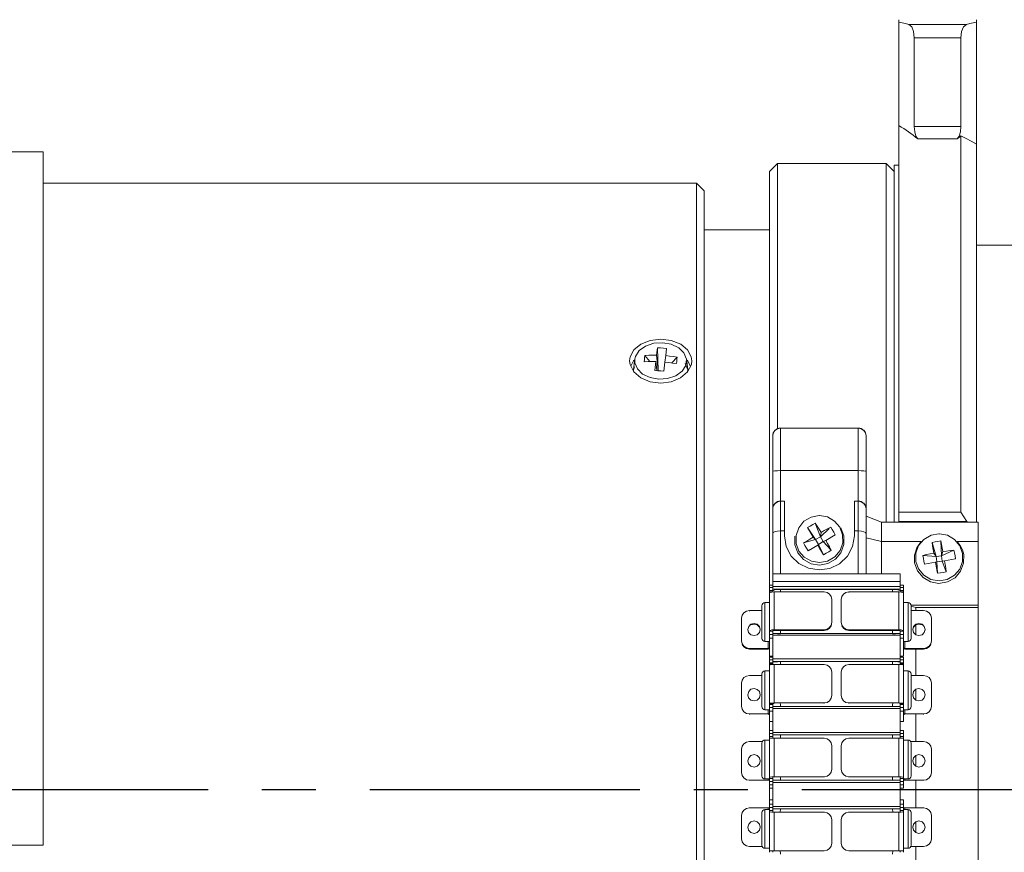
# Model space of a CAD drawing. Header units: millimetres. Extents: x 3925 to 5043, y -86 to 778.
# Tile 6 of 27: x 4130 to 4194, y 307 to 361. Entities that reach past the tile are written whole.
import ezdxf

# ---------------------------------------------------------------- set-up
doc = ezdxf.new("R2010")
doc.units = ezdxf.units.MM
doc.header["$LTSCALE"] = 46.255
doc.linetypes.add('CENTER', pattern=[0.6, 0.375, -0.075, 0.075, -0.075])
doc.layers.get('0').update_dxf_attribs({"linetype": 'CONTINUOUS'})
doc.layers.add('PJ-LENS-A21-DXF_CONTINUOUS_LINE', color=7, linetype='CONTINUOUS')

msp = doc.modelspace()

# ---------------------------------------------------------------- linework, layer by layer
at = {"color": 4, "linetype": 'CENTER'}
msp.add_line((4041.932, 311.031), (4272.436, 311.031), dxfattribs=at)
at = {"layer": 'PJ-LENS-A21-DXF_CONTINUOUS_LINE', "color": 7, "linetype": 'Continuous', "lineweight": 0}
for p, q in [((4186.932, 328.223), (4186.932, 360.53)), ((4187.582, 360.22), (4191.282, 360.22)), ((4191.932, 328.223), (4191.932, 360.53)), ((4187.932, 359.353), (4187.932, 353.665)), ((4190.932, 359.353), (4187.932, 359.353)), ((4190.932, 353.665), (4190.932, 359.353)), ((4187.932, 353.665), (4190.932, 353.665)), ((4190.698, 352.862), (4188.166, 352.862)), ((4190.932, 328.869), (4190.932, 353.054)), ((4131.932, 352.03), (4126.432, 352.03)), ((4131.932, 307.457), (4131.932, 352.03)), ((4179.132, 351.28), (4178.632, 350.78)), ((4179.132, 351.28), (4179.132, 334.234)), ((4186.132, 351.28), (4179.132, 351.28)), ((4186.132, 328.223), (4186.132, 351.28)), ((4186.132, 351.28), (4186.632, 350.78)), ((4178.632, 321.237), (4178.632, 350.78)), ((4186.632, 351.18), (4186.632, 328.223)), ((4186.932, 351.18), (4186.632, 351.18)), ((4173.932, 350.03), (4131.932, 350.03)), ((4173.932, 272.031), (4173.932, 350.03)), ((4174.432, 349.53), (4173.932, 350.03)), ((4174.432, 272.531), (4174.432, 349.53)), ((4178.632, 347.03), (4174.432, 347.03)), ((4191.932, 346.03), (4258.432, 346.03)), ((4171.632, 339.986), (4172.314, 339.905)), ((4169.662, 338.85), (4169.9, 339.306)), ((4170.662, 339.547), (4171.185, 339.725)), ((4171.185, 339.725), (4171.76, 339.764)), ((4171.468, 337.974), (4171.421, 339.432)), ((4172.003, 339.4), (4171.953, 338.933)), ((4173.364, 339.305), (4173.601, 338.853)), ((4169.632, 338.608), (4169.662, 338.85)), ((4169.664, 338.354), (4169.632, 338.608)), ((4169.717, 338.251), (4169.895, 338.602)), ((4169.895, 338.602), (4169.972, 338.667)), ((4170.942, 338.546), (4170.619, 338.946)), ((4171.461, 337.988), (4171.357, 338.966)), ((4171.953, 338.933), (4171.9, 338.513)), ((4172.355, 338.463), (4172.69, 338.833)), ((4173.292, 338.67), (4173.361, 338.611)), ((4173.361, 338.611), (4173.547, 338.254)), ((4173.601, 338.853), (4173.632, 338.608)), ((4173.632, 338.608), (4173.602, 338.362)), ((4169.903, 337.888), (4169.664, 338.354)), ((4169.959, 338.567), (4169.89, 338.009)), ((4169.94, 338.213), (4169.891, 338.009)), ((4169.891, 338.009), (4169.891, 337.911)), ((4170.472, 337.749), (4170.137, 338.077)), ((4171.311, 338.545), (4171.064, 338.548)), ((4171.393, 337.987), (4171.311, 338.545)), ((4171.907, 338.512), (4171.843, 337.935)), ((4173.374, 338.009), (4173.213, 338.429)), ((4173.304, 338.567), (4173.374, 338.009)), ((4173.602, 338.362), (4173.363, 337.89)), ((4173.364, 337.932), (4173.374, 338.009)), ((4170.351, 337.5), (4169.903, 337.888)), ((4170.955, 337.245), (4170.351, 337.5)), ((4170.947, 337.52), (4170.472, 337.749)), ((4171.504, 337.419), (4170.947, 337.52)), ((4172.078, 337.459), (4171.504, 337.419)), ((4172.916, 337.502), (4172.312, 337.246)), ((4173.363, 337.89), (4172.916, 337.502)), ((4171.632, 337.157), (4170.955, 337.245)), ((4172.312, 337.246), (4171.632, 337.157)), ((4179.332, 324.894), (4179.332, 334.278)), ((4179.332, 334.278), (4184.332, 334.278)), ((4184.332, 334.266), (4179.332, 334.266)), ((4184.332, 324.894), (4184.332, 334.278)), ((4178.832, 323.748), (4178.832, 333.777)), ((4184.832, 324.894), (4184.832, 333.777)), ((4184.332, 331.539), (4179.332, 331.539)), ((4179.332, 329.572), (4179.144, 329.536)), ((4179.332, 329.584), (4179.582, 329.584)), ((4179.332, 329.572), (4179.582, 329.572)), ((4179.582, 327.341), (4179.582, 329.582)), ((4184.082, 329.584), (4184.332, 329.584)), ((4184.082, 329.582), (4184.082, 327.341)), ((4184.332, 329.572), (4184.082, 329.572)), ((4184.332, 329.572), (4184.52, 329.536)), ((4181.816, 328.649), (4181.848, 328.649)), ((4185.832, 328.223), (4184.832, 328.613)), ((4190.932, 328.869), (4186.932, 328.869)), ((4191.313, 328.269), (4190.932, 328.869)), ((4181.592, 327.101), (4181.072, 327.873)), ((4181.894, 327.277), (4181.569, 328.163)), ((4183.406, 327.338), (4183.211, 327.862)), ((4185.832, 328.223), (4192.032, 328.223)), ((4185.832, 324.894), (4185.832, 328.223)), ((4191.313, 328.269), (4186.932, 328.269)), ((4191.385, 328.223), (4191.313, 328.269)), ((4192.032, 301.133), (4192.032, 328.223)), ((4179.582, 327.669), (4179.332, 327.669)), ((4180.257, 327.333), (4180.258, 326.774)), ((4181.592, 327.101), (4181.424, 327.265)), ((4181.592, 327.101), (4181.894, 327.277)), ((4181.894, 327.277), (4182.456, 327.809)), ((4181.894, 327.277), (4181.938, 327.565)), ((4181.894, 327.277), (4182.071, 326.977)), ((4182.85, 327.411), (4182.24, 327.053)), ((4183.407, 326.78), (4183.406, 327.338)), ((4184.332, 327.669), (4184.082, 327.669)), ((4185.832, 326.98), (4184.832, 327.209)), ((4189.516, 327.477), (4189.548, 327.477)), ((4180.258, 326.774), (4180.452, 326.25)), ((4181.592, 327.101), (4180.814, 326.887)), ((4181.725, 326.753), (4181.105, 326.392)), ((4181.769, 326.8), (4181.592, 327.101)), ((4181.769, 326.8), (4181.725, 326.753)), ((4182.071, 326.977), (4181.769, 326.8)), ((4181.769, 326.8), (4182.095, 326.135)), ((4182.24, 327.053), (4182.071, 326.977)), ((4182.071, 326.977), (4182.592, 326.425)), ((4188.371, 326.98), (4185.832, 326.98)), ((4189.33, 326.009), (4189.077, 326.921)), ((4189.675, 326.068), (4189.644, 327.019)), ((4192.032, 326.98), (4190.693, 326.98)), ((4181.199, 326.45), (4181.105, 326.392)), ((4189.33, 326.009), (4188.486, 326.089)), ((4189.33, 326.009), (4189.188, 326.229)), ((4189.33, 326.009), (4189.675, 326.068)), ((4189.389, 325.665), (4189.33, 326.009)), ((4189.675, 326.068), (4190.48, 326.431)), ((4189.675, 326.068), (4189.775, 326.33)), ((4189.675, 326.068), (4189.734, 325.725)), ((4191.105, 325.596), (4191.108, 326.154)), ((4187.956, 325.614), (4188.145, 325.091)), ((4189.289, 325.644), (4188.584, 325.524)), ((4189.389, 325.665), (4189.289, 325.644)), ((4189.734, 325.725), (4189.389, 325.665)), ((4189.389, 325.665), (4189.419, 324.936)), ((4189.876, 325.745), (4189.734, 325.725)), ((4189.734, 325.725), (4189.987, 325.033)), ((4190.577, 325.865), (4189.876, 325.745)), ((4190.535, 325.858), (4190.577, 325.865)), ((4187.032, 324.894), (4178.832, 324.894)), ((4187.032, 323.748), (4187.032, 324.894)), ((4178.632, 324.183), (4178.832, 324.183)), ((4178.632, 324.033), (4178.832, 324.033)), ((4187.032, 324.404), (4178.832, 324.404)), ((4187.032, 324.089), (4178.832, 324.089)), ((4187.232, 324.183), (4187.032, 324.183)), ((4187.232, 324.033), (4187.032, 324.033)), ((4187.232, 321.237), (4187.232, 324.177)), ((4178.632, 323.838), (4178.832, 323.838)), ((4178.632, 323.748), (4178.832, 323.748)), ((4178.672, 323.707), (4178.632, 323.673)), ((4187.032, 323.909), (4178.832, 323.909)), ((4178.871, 323.83), (4178.858, 323.815)), ((4178.932, 323.741), (4182.132, 323.741)), ((4178.932, 321.305), (4178.932, 323.741)), ((4179.332, 323.899), (4179.139, 323.89)), ((4186.532, 323.899), (4179.332, 323.899)), ((4182.132, 323.741), (4182.325, 323.703)), ((4182.593, 323.441), (4182.632, 323.253)), ((4183.539, 323.703), (4183.732, 323.741)), ((4186.932, 323.741), (4183.732, 323.741)), ((4183.732, 323.696), (4183.732, 323.741)), ((4186.725, 323.89), (4186.532, 323.899)), ((4186.885, 323.866), (4186.725, 323.89)), ((4186.993, 323.83), (4186.885, 323.866)), ((4187.082, 323.731), (4186.932, 323.741)), ((4186.932, 323.741), (4186.932, 321.305)), ((4187.232, 323.838), (4187.032, 323.838)), ((4187.232, 323.748), (4187.032, 323.748)), ((4178.132, 322.851), (4178.132, 320.761)), ((4178.332, 323.051), (4178.632, 323.051)), ((4178.332, 323.051), (4178.332, 320.552)), ((4182.632, 321.747), (4182.632, 323.253)), ((4183.232, 321.747), (4183.232, 323.253)), ((4187.232, 323.051), (4187.532, 323.051)), ((4187.532, 320.552), (4187.532, 323.051)), ((4188.032, 322.745), (4187.726, 322.829)), ((4192.032, 322.892), (4187.732, 322.892)), ((4187.732, 322.852), (4187.732, 320.752)), ((4177.139, 322.508), (4177.332, 322.546)), ((4177.332, 322.546), (4178.132, 322.546)), ((4177.332, 322.501), (4177.332, 322.546)), ((4187.732, 322.546), (4188.532, 322.546)), ((4192.032, 322.745), (4188.032, 322.745)), ((4188.032, 322.546), (4188.032, 322.745)), ((4188.532, 322.546), (4188.725, 322.508)), ((4188.993, 322.247), (4189.032, 322.059)), ((4176.832, 320.552), (4176.832, 322.059)), ((4177.83, 321.622), (4177.977, 321.48)), ((4177.977, 321.525), (4177.832, 321.665)), ((4178.032, 321.328), (4177.977, 321.525)), ((4187.887, 321.526), (4187.832, 321.328)), ((4187.886, 321.479), (4188.031, 321.62)), ((4188.034, 321.667), (4187.887, 321.526)), ((4188.032, 320.991), (4188.032, 321.62)), ((4189.032, 320.552), (4189.032, 322.059)), ((4177.232, 321.328), (4177.232, 321.283)), ((4177.83, 320.99), (4177.977, 321.131)), ((4177.977, 321.131), (4178.032, 321.328)), ((4178.032, 321.283), (4178.032, 321.328)), ((4178.632, 321.237), (4178.672, 321.271)), ((4178.632, 321.207), (4178.832, 321.207)), ((4178.632, 314.445), (4178.632, 321.207)), ((4178.832, 321.013), (4178.632, 321.013)), ((4178.672, 321.271), (4178.781, 321.296)), ((4178.781, 321.296), (4178.932, 321.305)), ((4178.848, 321.249), (4178.832, 321.237)), ((4178.832, 319.081), (4178.832, 321.207)), ((4187.032, 321.067), (4178.832, 321.067)), ((4178.832, 320.952), (4187.032, 320.952)), ((4182.132, 321.305), (4178.932, 321.305)), ((4178.932, 321.26), (4179.316, 321.266)), ((4179.316, 321.267), (4182.132, 321.26)), ((4179.332, 321.057), (4186.532, 321.057)), ((4182.132, 321.26), (4182.132, 321.305)), ((4186.932, 321.305), (4183.732, 321.305)), ((4183.732, 321.305), (4183.732, 321.26)), ((4186.932, 321.26), (4183.732, 321.26)), ((4186.984, 321.256), (4186.932, 321.26)), ((4187.032, 321.207), (4187.232, 321.207)), ((4187.032, 319.081), (4187.032, 321.207)), ((4187.232, 321.013), (4187.032, 321.013)), ((4187.191, 321.271), (4187.232, 321.237)), ((4187.232, 319.623), (4187.232, 321.207)), ((4187.832, 321.283), (4187.832, 321.328)), ((4187.832, 321.328), (4187.886, 321.132)), ((4187.886, 321.132), (4188.031, 320.991)), ((4188.632, 321.328), (4188.632, 321.283)), ((4176.871, 320.41), (4176.832, 320.598)), ((4178.332, 320.552), (4178.632, 320.552)), ((4178.532, 320.552), (4178.532, 320.11)), ((4178.632, 320.773), (4178.832, 320.773)), ((4187.232, 320.773), (4187.032, 320.773)), ((4187.532, 320.552), (4187.232, 320.552)), ((4187.332, 320.11), (4187.332, 320.552)), ((4177.332, 320.11), (4177.139, 320.148)), ((4177.139, 320.103), (4177.332, 320.065)), ((4178.532, 320.11), (4177.332, 320.11)), ((4177.332, 320.11), (4177.332, 320.065)), ((4177.332, 320.065), (4178.532, 320.065)), ((4178.636, 320.072), (4178.532, 320.065)), ((4178.632, 319.618), (4178.832, 319.618)), ((4187.032, 319.618), (4187.232, 319.618)), ((4187.332, 320.065), (4187.232, 320.071)), ((4187.283, 320.114), (4187.332, 320.11)), ((4188.532, 320.11), (4187.332, 320.11)), ((4187.332, 320.065), (4188.532, 320.065)), ((4188.032, 318.373), (4188.032, 320.065)), ((4188.725, 320.148), (4188.532, 320.11)), ((4188.532, 320.065), (4188.532, 320.11)), ((4188.532, 320.065), (4188.725, 320.103)), ((4178.632, 319.549), (4178.832, 319.549)), ((4178.632, 319.378), (4178.832, 319.378)), ((4178.632, 319.18), (4178.832, 319.18)), ((4178.632, 319.126), (4178.832, 319.126)), ((4178.672, 319.061), (4178.632, 319.041)), ((4178.832, 319.436), (4187.032, 319.436)), ((4178.832, 319.267), (4187.032, 319.267)), ((4178.932, 319.081), (4182.132, 319.081)), ((4178.932, 316.603), (4178.932, 319.081)), ((4179.332, 319.261), (4179.139, 319.255)), ((4182.132, 319.081), (4182.132, 319.054)), ((4183.732, 319.081), (4186.932, 319.081)), ((4183.732, 319.054), (4183.732, 319.081)), ((4186.725, 319.255), (4186.532, 319.261)), ((4186.993, 319.22), (4186.885, 319.241)), ((4187.082, 319.075), (4186.932, 319.081)), ((4186.932, 319.081), (4186.932, 316.603)), ((4187.032, 319.549), (4187.232, 319.549)), ((4187.032, 319.378), (4187.232, 319.378)), ((4187.032, 319.18), (4187.232, 319.18)), ((4187.232, 319.126), (4187.032, 319.126)), ((4187.232, 315.4), (4187.232, 319.549)), ((4177.332, 318.373), (4178.132, 318.373)), ((4177.332, 318.346), (4177.332, 318.373)), ((4178.132, 318.464), (4178.132, 316.374)), ((4178.332, 318.664), (4178.632, 318.664)), ((4178.332, 318.664), (4178.332, 316.164)), ((4182.632, 317.072), (4182.632, 318.585)), ((4183.232, 318.585), (4183.232, 317.072)), ((4187.532, 318.664), (4187.232, 318.664)), ((4187.532, 316.164), (4187.532, 318.664)), ((4187.732, 318.461), (4187.732, 316.367)), ((4187.732, 318.373), (4188.532, 318.373)), ((4188.532, 318.373), (4188.532, 318.346)), ((4176.832, 316.364), (4176.832, 317.877)), ((4189.032, 316.364), (4189.032, 317.877)), ((4177.232, 317.134), (4177.232, 317.107)), ((4178.032, 317.134), (4177.977, 317.334)), ((4177.977, 316.933), (4178.032, 317.134)), ((4178.032, 317.107), (4178.032, 317.134)), ((4187.887, 317.335), (4187.832, 317.134)), ((4187.832, 317.107), (4187.832, 317.134)), ((4187.832, 317.134), (4187.886, 316.934)), ((4188.034, 317.478), (4187.887, 317.335)), ((4188.032, 316.791), (4188.032, 317.45)), ((4188.632, 317.134), (4188.632, 317.107)), ((4178.632, 316.563), (4178.672, 316.583)), ((4178.632, 316.55), (4178.832, 316.55)), ((4178.632, 316.504), (4178.832, 316.504)), ((4178.672, 316.583), (4178.781, 316.598)), ((4178.781, 316.598), (4178.932, 316.603)), ((4178.832, 314.445), (4178.832, 316.563)), ((4178.932, 316.603), (4182.132, 316.603)), ((4182.132, 316.576), (4182.132, 316.603)), ((4186.932, 316.603), (4183.732, 316.603)), ((4183.732, 316.603), (4183.732, 316.576)), ((4187.032, 314.445), (4187.032, 316.563)), ((4187.032, 316.55), (4187.232, 316.55)), ((4187.232, 316.504), (4187.032, 316.504)), ((4187.191, 316.583), (4187.232, 316.563)), ((4187.886, 316.934), (4188.031, 316.791)), ((4178.532, 315.895), (4177.332, 315.895)), ((4177.332, 315.895), (4177.332, 315.868)), ((4178.332, 316.164), (4178.632, 316.164)), ((4178.532, 316.164), (4178.532, 315.895)), ((4178.532, 315.895), (4178.58, 315.897)), ((4178.633, 315.872), (4178.532, 315.868)), ((4178.58, 315.897), (4178.616, 315.902)), ((4178.832, 316.306), (4178.632, 316.306)), ((4178.632, 316.081), (4178.832, 316.081)), ((4187.032, 316.375), (4178.832, 316.375)), ((4178.832, 316.245), (4187.032, 316.245)), ((4187.232, 316.306), (4187.032, 316.306)), ((4187.232, 316.081), (4187.032, 316.081)), ((4187.532, 316.164), (4187.232, 316.164)), ((4187.332, 315.868), (4187.232, 315.872)), ((4187.28, 315.897), (4187.332, 315.895)), ((4187.332, 315.895), (4187.332, 316.164)), ((4188.532, 315.895), (4187.332, 315.895)), ((4188.032, 314.13), (4188.032, 315.868)), ((4188.532, 315.868), (4188.532, 315.895)), ((4178.632, 315.4), (4178.832, 315.4)), ((4187.232, 315.4), (4187.032, 315.4)), ((4178.632, 314.836), (4178.832, 314.836)), ((4178.632, 314.644), (4178.832, 314.644)), ((4178.832, 314.704), (4187.032, 314.705)), ((4178.832, 314.548), (4187.032, 314.548)), ((4186.532, 314.337), (4186.532, 314.545)), ((4187.232, 314.836), (4187.032, 314.836)), ((4187.232, 314.644), (4187.032, 314.644)), ((4187.232, 314.445), (4187.232, 314.836)), ((4177.332, 314.13), (4178.172, 314.13)), ((4177.332, 314.122), (4177.332, 314.13)), ((4178.132, 314.016), (4178.132, 311.925)), ((4178.332, 314.216), (4178.632, 314.216)), ((4178.332, 314.216), (4178.332, 311.716)), ((4178.632, 314.445), (4178.832, 314.445)), ((4178.632, 311.339), (4178.632, 314.428)), ((4178.672, 314.339), (4178.632, 314.332)), ((4178.832, 314.428), (4178.832, 314.328)), ((4178.932, 314.345), (4182.132, 314.345)), ((4178.932, 311.847), (4178.932, 314.345)), ((4182.132, 314.345), (4182.132, 314.337)), ((4183.732, 314.345), (4186.932, 314.345)), ((4183.732, 314.337), (4183.732, 314.345)), ((4187.082, 314.343), (4186.932, 314.345)), ((4186.932, 314.345), (4186.932, 311.847)), ((4187.232, 314.445), (4187.032, 314.445)), ((4187.032, 314.328), (4187.032, 314.428)), ((4187.232, 311.339), (4187.232, 314.428)), ((4187.232, 314.216), (4187.532, 314.216)), ((4187.532, 311.716), (4187.532, 314.216)), ((4187.691, 314.13), (4188.532, 314.13)), ((4187.732, 314.016), (4187.732, 311.916)), ((4188.532, 314.13), (4188.532, 314.122)), ((4176.832, 313.63), (4176.832, 312.131)), ((4182.632, 312.338), (4182.632, 313.845)), ((4183.232, 313.845), (4183.232, 312.346)), ((4189.032, 312.123), (4189.032, 313.63)), ((4177.232, 312.881), (4177.232, 312.873)), ((4177.83, 312.533), (4177.977, 312.678)), ((4178.032, 312.881), (4177.977, 313.082)), ((4177.977, 312.678), (4178.032, 312.881)), ((4178.032, 312.873), (4178.032, 312.881)), ((4187.887, 313.083), (4187.832, 312.881)), ((4187.832, 312.881), (4187.832, 312.873)), ((4187.832, 312.881), (4187.886, 312.679)), ((4188.032, 312.535), (4188.032, 313.218)), ((4188.632, 312.873), (4188.632, 312.881)), ((4178.532, 311.632), (4177.332, 311.632)), ((4177.332, 311.632), (4177.332, 311.624)), ((4178.332, 311.716), (4178.632, 311.716)), ((4178.532, 311.716), (4178.532, 311.632)), ((4178.532, 311.632), (4178.581, 311.632)), ((4178.581, 311.632), (4178.618, 311.634)), ((4178.632, 311.747), (4178.832, 311.747)), ((4178.832, 311.547), (4178.632, 311.547)), ((4178.781, 311.845), (4178.932, 311.847)), ((4178.832, 309.607), (4178.832, 311.83)), ((4187.032, 311.632), (4178.832, 311.632)), ((4187.032, 311.487), (4178.832, 311.487)), ((4178.932, 311.847), (4182.132, 311.847)), ((4179.139, 311.629), (4179.332, 311.63)), ((4182.132, 311.839), (4182.132, 311.847)), ((4186.932, 311.847), (4183.732, 311.847)), ((4183.732, 311.847), (4183.732, 311.839)), ((4186.532, 311.63), (4186.532, 311.839)), ((4186.532, 311.63), (4186.725, 311.629)), ((4187.032, 309.607), (4187.032, 311.831)), ((4187.232, 311.747), (4187.032, 311.747)), ((4187.232, 311.547), (4187.032, 311.547)), ((4187.191, 311.841), (4187.232, 311.835)), ((4187.532, 311.716), (4187.232, 311.716)), ((4187.283, 311.632), (4187.332, 311.632)), ((4187.332, 311.632), (4187.332, 311.716)), ((4188.532, 311.632), (4187.332, 311.632)), ((4188.032, 309.876), (4188.032, 311.624)), ((4188.532, 311.624), (4188.532, 311.632)), ((4178.632, 311.339), (4178.832, 311.339)), ((4178.632, 307.01), (4178.632, 311.324)), ((4178.632, 311.132), (4178.832, 311.132)), ((4187.032, 311.339), (4187.232, 311.339)), ((4187.032, 311.132), (4187.232, 311.132)), ((4187.232, 311.324), (4187.232, 311.132)), ((4178.632, 310.365), (4178.832, 310.365)), ((4187.032, 310.365), (4187.232, 310.365)), ((4187.232, 307.01), (4187.232, 310.365)), ((4177.332, 309.876), (4177.332, 309.865)), ((4177.332, 309.865), (4178.532, 309.865)), ((4178.132, 309.556), (4178.132, 307.466)), ((4178.332, 309.756), (4178.632, 309.756)), ((4178.332, 307.265), (4178.332, 309.756)), ((4178.584, 309.864), (4178.532, 309.865)), ((4178.532, 309.865), (4178.532, 309.756)), ((4178.632, 310.095), (4178.832, 310.095)), ((4178.632, 309.885), (4178.832, 309.885)), ((4178.832, 309.685), (4178.632, 309.685)), ((4178.672, 309.594), (4178.632, 309.601)), ((4187.032, 309.946), (4178.832, 309.946)), ((4187.032, 309.803), (4178.832, 309.803)), ((4178.932, 309.586), (4182.132, 309.586)), ((4178.932, 307.089), (4178.932, 309.586)), ((4179.316, 309.589), (4179.332, 309.804)), ((4182.132, 309.586), (4182.132, 309.596)), ((4183.732, 309.596), (4183.732, 309.586)), ((4183.732, 309.586), (4186.932, 309.586)), ((4186.532, 309.804), (4186.547, 309.589)), ((4187.082, 309.588), (4186.932, 309.586)), ((4186.932, 309.586), (4186.932, 307.089)), ((4187.032, 310.095), (4187.232, 310.095)), ((4187.032, 309.885), (4187.232, 309.885)), ((4187.032, 309.685), (4187.232, 309.685)), ((4187.532, 309.756), (4187.232, 309.756)), ((4187.283, 309.865), (4187.246, 309.863)), ((4187.332, 309.865), (4187.283, 309.865)), ((4187.332, 309.865), (4188.532, 309.865)), ((4187.332, 309.756), (4187.332, 309.865)), ((4187.532, 307.256), (4187.532, 309.756)), ((4187.732, 307.457), (4187.732, 309.556)), ((4188.532, 309.865), (4188.532, 309.876)), ((4176.832, 307.868), (4176.832, 309.377)), ((4182.632, 307.588), (4182.632, 309.097)), ((4183.232, 307.588), (4183.232, 309.097)), ((4188.032, 308.283), (4188.032, 308.962)), ((4189.032, 307.868), (4189.032, 309.377)), ((4177.232, 308.617), (4177.232, 308.628)), ((4177.83, 308.27), (4177.977, 308.415)), ((4178.032, 308.617), (4177.977, 308.818)), ((4177.977, 308.415), (4178.032, 308.617)), ((4178.032, 308.628), (4178.032, 308.617)), ((4187.887, 308.819), (4187.832, 308.617)), ((4187.832, 308.628), (4187.832, 308.617)), ((4187.832, 308.617), (4187.886, 308.416)), ((4187.886, 308.416), (4188.031, 308.272)), ((4188.632, 308.617), (4188.632, 308.628)), ((4131.932, 307.457), (4128.432, 307.457)), ((4177.332, 307.369), (4177.332, 307.379)), ((4178.132, 307.369), (4177.332, 307.369)), ((4178.332, 307.256), (4178.632, 307.256)), ((4178.781, 307.091), (4178.932, 307.089)), ((4178.832, 307.11), (4178.832, 307.01)), ((4182.132, 307.089), (4178.932, 307.089)), ((4179.332, 306.891), (4179.316, 307.106)), ((4182.132, 307.1), (4182.132, 307.089)), ((4183.732, 307.089), (4183.732, 307.1)), ((4186.932, 307.089), (4183.732, 307.089)), ((4186.547, 307.1), (4186.532, 306.891)), ((4187.032, 307.01), (4187.032, 307.11)), ((4187.191, 307.097), (4187.232, 307.105)), ((4187.532, 307.256), (4187.232, 307.256)), ((4187.732, 307.369), (4188.532, 307.369)), ((4188.032, 306.442), (4188.032, 307.369)), ((4188.532, 307.379), (4188.532, 307.369))]:
    msp.add_line(p, q, dxfattribs=at)
for points in [[(4187.582, 360.22), (4187.367, 360.279), (4187.151, 360.333), (4186.932, 360.38)], [(4187.932, 359.353), (4187.892, 359.774), (4187.773, 360.071), (4187.582, 360.22)], [(4191.282, 360.22), (4191.09, 360.07), (4190.972, 359.773), (4190.932, 359.353)], [(4191.932, 360.38), (4191.713, 360.333), (4191.496, 360.279), (4191.282, 360.22)], [(4187.932, 353.665), (4187.959, 353.316), (4188.037, 353.044), (4188.166, 352.862)], [(4190.698, 352.862), (4190.826, 353.04), (4190.904, 353.31), (4190.932, 353.665)], [(4190.932, 353.054), (4190.853, 352.992), (4190.776, 352.928), (4190.698, 352.862)], [(4190.932, 353.054), (4191.264, 352.891), (4191.597, 352.715), (4191.932, 352.528)], [(4169.9, 339.306), (4170.352, 339.673), (4170.958, 339.907), (4171.632, 339.986)], [(4172.314, 339.905), (4172.918, 339.669), (4173.364, 339.305)], [(4169.975, 338.695), (4170.02, 338.881), (4170.259, 339.255), (4170.662, 339.547)], [(4171.357, 338.966), (4171.377, 339.129), (4171.399, 339.284), (4171.421, 339.432)], [(4171.421, 339.432), (4171.615, 339.428), (4171.809, 339.417), (4172.003, 339.4)], [(4171.76, 339.764), (4172.316, 339.663), (4172.791, 339.435), (4173.127, 339.107), (4173.288, 338.695)], [(4170.137, 338.077), (4169.978, 338.471), (4169.975, 338.695)], [(4170.574, 338.534), (4170.585, 338.676), (4170.6, 338.813), (4170.619, 338.946)], [(4170.619, 338.946), (4170.864, 338.96), (4171.11, 338.967), (4171.357, 338.966)], [(4171.953, 338.933), (4172.199, 338.907), (4172.445, 338.874), (4172.69, 338.833)], [(4172.69, 338.833), (4172.679, 338.699), (4172.664, 338.562), (4172.645, 338.421)], [(4173.288, 338.695), (4173.244, 338.303), (4173.005, 337.928)], [(4171.064, 338.548), (4170.818, 338.544), (4170.574, 338.534)], [(4171.261, 337.967), (4171.277, 338.166), (4171.293, 338.358), (4171.311, 338.545)], [(4171.843, 337.935), (4171.649, 337.947), (4171.455, 337.958), (4171.261, 337.967)], [(4172.645, 338.421), (4172.4, 338.458), (4172.154, 338.488), (4171.907, 338.512)], [(4173.005, 337.928), (4172.602, 337.637), (4172.078, 337.459)], [(4178.832, 333.768), (4178.869, 333.956), (4178.973, 334.115), (4179.135, 334.226), (4179.332, 334.266)], [(4184.332, 334.266), (4184.52, 334.23), (4184.68, 334.126), (4184.791, 333.964), (4184.832, 333.768)], [(4178.832, 331.496), (4178.869, 331.512), (4178.973, 331.526), (4179.135, 331.536), (4179.332, 331.539)], [(4184.332, 331.539), (4184.52, 331.536), (4184.68, 331.527), (4184.791, 331.513), (4184.832, 331.496)], [(4179.144, 329.536), (4178.984, 329.432), (4178.872, 329.27), (4178.832, 329.074)], [(4184.52, 329.536), (4184.68, 329.432), (4184.791, 329.27), (4184.832, 329.074)], [(4180.521, 326.37), (4180.339, 326.855), (4180.332, 327.377), (4180.503, 327.87), (4180.84, 328.282), (4181.3, 328.554), (4181.816, 328.649)], [(4181.848, 328.649), (4182.346, 328.56), (4182.805, 328.299), (4183.142, 327.902)], [(4183.142, 327.902), (4183.325, 327.417), (4183.332, 326.895), (4183.161, 326.402), (4182.824, 325.99), (4182.363, 325.718), (4181.838, 325.622), (4181.318, 325.712), (4180.859, 325.973), (4180.521, 326.37)], [(4181.072, 327.873), (4181.235, 327.975), (4181.401, 328.072), (4181.569, 328.163)], [(4181.424, 327.265), (4181.187, 327.673), (4181.072, 327.873)], [(4181.569, 328.163), (4181.692, 327.968), (4181.815, 327.768), (4181.938, 327.565)], [(4181.938, 327.565), (4182.146, 327.682), (4182.353, 327.796), (4182.559, 327.906)], [(4182.559, 327.906), (4182.66, 327.745), (4182.757, 327.58), (4182.85, 327.411)], [(4179.332, 327.669), (4179.144, 327.655), (4178.984, 327.618), (4178.872, 327.559), (4178.832, 327.488)], [(4184.082, 327.341), (4183.967, 326.652), (4183.64, 326.038), (4183.135, 325.556), (4182.505, 325.25), (4181.812, 325.15), (4181.126, 325.261), (4180.509, 325.57), (4180.016, 326.049), (4179.696, 326.653), (4179.582, 327.341)], [(4180.814, 326.887), (4181.015, 327.014), (4181.218, 327.14), (4181.424, 327.265)], [(4184.832, 327.488), (4184.795, 327.556), (4184.691, 327.614), (4184.529, 327.654), (4184.332, 327.669)], [(4188.034, 325.707), (4188.035, 326.225), (4188.213, 326.716), (4188.548, 327.117), (4189.009, 327.385), (4189.516, 327.477)], [(4189.548, 327.477), (4190.061, 327.383), (4190.517, 327.117), (4190.854, 326.71), (4191.029, 326.22)], [(4180.452, 326.25), (4180.814, 325.827), (4181.297, 325.555), (4181.838, 325.463), (4182.383, 325.561), (4182.863, 325.838), (4183.218, 326.262), (4183.407, 326.78)], [(4181.105, 326.392), (4181.004, 326.555), (4180.906, 326.72), (4180.814, 326.887)], [(4182.095, 326.135), (4181.849, 326.546), (4181.725, 326.753)], [(4182.24, 327.053), (4182.359, 326.844), (4182.477, 326.634), (4182.592, 326.425)], [(4188.371, 326.98), (4188.091, 326.576), (4187.948, 326.105), (4187.956, 325.614)], [(4189.077, 326.921), (4189.265, 326.96), (4189.454, 326.992), (4189.644, 327.019)], [(4189.188, 326.229), (4189.149, 326.463), (4189.112, 326.694), (4189.077, 326.921)], [(4189.644, 327.019), (4189.689, 326.793), (4189.732, 326.563), (4189.775, 326.33)], [(4191.108, 326.154), (4191.025, 326.455), (4190.885, 326.734), (4190.693, 326.98)], [(4182.592, 326.425), (4182.429, 326.325), (4182.263, 326.228), (4182.095, 326.135)], [(4191.029, 326.22), (4191.028, 325.702), (4190.851, 325.212), (4190.516, 324.811), (4190.055, 324.543), (4189.528, 324.45), (4189.002, 324.545), (4188.547, 324.811), (4188.21, 325.217), (4188.034, 325.707)], [(4188.486, 326.089), (4188.718, 326.138), (4188.952, 326.185), (4189.188, 326.229)], [(4188.584, 325.524), (4188.546, 325.712), (4188.514, 325.9), (4188.486, 326.089)], [(4189.775, 326.33), (4190.012, 326.366), (4190.247, 326.4), (4190.48, 326.431)], [(4190.48, 326.431), (4190.517, 326.244), (4190.55, 326.055), (4190.577, 325.865)], [(4189.419, 324.936), (4189.331, 325.407), (4189.289, 325.644)], [(4189.876, 325.745), (4189.915, 325.507), (4189.952, 325.269), (4189.987, 325.033)], [(4190.066, 324.382), (4190.549, 324.654), (4190.908, 325.073), (4191.105, 325.596)], [(4188.145, 325.091), (4188.5, 324.667), (4188.974, 324.391)], [(4189.987, 325.033), (4189.799, 324.996), (4189.609, 324.964), (4189.419, 324.936)], [(4188.974, 324.391), (4189.519, 324.291), (4190.066, 324.382)], [(4178.932, 323.741), (4178.781, 323.731), (4178.672, 323.707)], [(4179.139, 323.89), (4178.978, 323.866), (4178.871, 323.83)], [(4179.332, 323.899), (4179.324, 323.831), (4179.324, 323.763), (4179.322, 323.741)], [(4182.325, 323.703), (4182.485, 323.598), (4182.593, 323.441)], [(4183.232, 323.253), (4183.271, 323.441), (4183.378, 323.598), (4183.539, 323.703)], [(4186.542, 323.741), (4186.54, 323.763), (4186.54, 323.831), (4186.532, 323.899)], [(4187.232, 323.673), (4187.191, 323.707), (4187.082, 323.731)], [(4176.832, 322.059), (4176.871, 322.247), (4176.978, 322.403), (4177.139, 322.508)], [(4188.725, 322.508), (4188.885, 322.403), (4188.993, 322.247)], [(4177.434, 321.667), (4177.287, 321.526), (4177.232, 321.328)], [(4177.431, 321.62), (4177.63, 321.673), (4177.83, 321.622)], [(4177.832, 321.665), (4177.633, 321.718), (4177.434, 321.667)], [(4182.132, 321.26), (4182.325, 321.298), (4182.485, 321.403), (4182.593, 321.559), (4182.632, 321.792)], [(4182.593, 321.604), (4182.485, 321.448), (4182.325, 321.343), (4182.132, 321.305)], [(4183.732, 321.305), (4183.539, 321.343), (4183.378, 321.448), (4183.271, 321.604), (4183.232, 321.792)], [(4183.271, 321.559), (4183.378, 321.403), (4183.539, 321.298), (4183.732, 321.26)], [(4188.031, 321.62), (4188.23, 321.673), (4188.43, 321.622)], [(4188.432, 321.665), (4188.233, 321.718), (4188.034, 321.667)], [(4188.632, 321.328), (4188.577, 321.525), (4188.432, 321.665)], [(4177.232, 321.328), (4177.286, 321.132), (4177.431, 320.991)], [(4177.431, 320.991), (4177.63, 320.939), (4177.83, 320.99)], [(4178.932, 321.26), (4178.884, 321.257), (4178.848, 321.249)], [(4179.316, 321.267), (4179.324, 321.197), (4179.324, 321.127), (4179.332, 321.057)], [(4186.532, 321.057), (4186.54, 321.127), (4186.54, 321.197), (4186.547, 321.267)], [(4186.932, 321.305), (4187.082, 321.296), (4187.191, 321.271)], [(4187.032, 321.237), (4187.018, 321.248), (4186.984, 321.256)], [(4188.031, 320.991), (4188.23, 320.939), (4188.43, 320.99)], [(4188.43, 320.99), (4188.577, 321.131), (4188.632, 321.328)], [(4177.139, 320.148), (4176.978, 320.253), (4176.871, 320.41)], [(4176.871, 320.365), (4176.978, 320.208), (4177.139, 320.103)], [(4189.032, 320.598), (4188.993, 320.41), (4188.885, 320.253), (4188.725, 320.148)], [(4188.725, 320.103), (4188.885, 320.208), (4188.993, 320.365)], [(4178.532, 320.11), (4178.581, 320.114), (4178.618, 320.122), (4178.632, 320.133)], [(4178.932, 319.081), (4178.781, 319.075), (4178.672, 319.061)], [(4179.139, 319.255), (4178.978, 319.241), (4178.871, 319.22)], [(4179.332, 319.261), (4179.324, 319.189), (4179.324, 319.118), (4179.32, 319.081)], [(4182.132, 319.081), (4182.325, 319.042), (4182.485, 318.935), (4182.593, 318.776), (4182.632, 318.585)], [(4183.232, 318.585), (4183.271, 318.776), (4183.378, 318.935), (4183.539, 319.042), (4183.732, 319.081)], [(4186.544, 319.081), (4186.54, 319.118), (4186.54, 319.189), (4186.532, 319.261)], [(4187.232, 319.041), (4187.191, 319.061), (4187.082, 319.075)], [(4176.832, 317.877), (4176.871, 318.068), (4176.978, 318.228), (4177.139, 318.334), (4177.332, 318.373)], [(4188.532, 318.373), (4188.725, 318.334), (4188.885, 318.228), (4188.993, 318.068), (4189.032, 317.877)], [(4177.977, 317.334), (4177.832, 317.477), (4177.633, 317.53), (4177.434, 317.478), (4177.287, 317.335), (4177.232, 317.134)], [(4177.232, 317.134), (4177.286, 316.934), (4177.431, 316.791), (4177.63, 316.738), (4177.83, 316.789), (4177.977, 316.933)], [(4182.632, 317.099), (4182.593, 316.907), (4182.485, 316.748), (4182.325, 316.641), (4182.132, 316.603)], [(4183.732, 316.603), (4183.539, 316.641), (4183.378, 316.748), (4183.271, 316.907), (4183.232, 317.099)], [(4188.031, 316.791), (4188.23, 316.738), (4188.43, 316.789), (4188.577, 316.933), (4188.632, 317.134)], [(4188.632, 317.134), (4188.577, 317.334), (4188.432, 317.477), (4188.233, 317.53), (4188.034, 317.478)], [(4178.932, 316.576), (4178.884, 316.574), (4178.848, 316.57), (4178.832, 316.563)], [(4179.316, 316.583), (4179.324, 316.512), (4179.324, 316.441), (4179.332, 316.37)], [(4186.532, 316.37), (4186.54, 316.439), (4186.54, 316.507), (4186.547, 316.576)], [(4186.932, 316.603), (4187.082, 316.598), (4187.191, 316.583)], [(4187.032, 316.563), (4187.018, 316.569), (4186.981, 316.574)], [(4177.332, 315.895), (4177.139, 315.933), (4176.978, 316.04), (4176.871, 316.2), (4176.832, 316.391)], [(4189.032, 316.391), (4188.993, 316.2), (4188.885, 316.04), (4188.725, 315.933), (4188.532, 315.895)], [(4179.332, 314.545), (4179.324, 314.475), (4179.324, 314.406), (4179.316, 314.337)], [(4176.832, 313.63), (4176.871, 313.823), (4176.978, 313.983), (4177.139, 314.091), (4177.332, 314.13)], [(4178.932, 314.345), (4178.781, 314.343), (4178.672, 314.339)], [(4182.132, 314.345), (4182.325, 314.306), (4182.485, 314.198), (4182.593, 314.038), (4182.632, 313.845)], [(4183.232, 313.845), (4183.271, 314.038), (4183.378, 314.198), (4183.539, 314.306), (4183.732, 314.345)], [(4187.232, 314.333), (4187.191, 314.339), (4187.082, 314.343)], [(4188.532, 314.13), (4188.725, 314.091), (4188.885, 313.983), (4188.993, 313.823), (4189.032, 313.63)], [(4177.977, 313.082), (4177.832, 313.226), (4177.633, 313.28), (4177.434, 313.228), (4177.287, 313.083), (4177.232, 312.881)], [(4188.632, 312.881), (4188.577, 313.082), (4188.432, 313.226), (4188.233, 313.28), (4188.034, 313.228), (4187.887, 313.083)], [(4177.232, 312.881), (4177.286, 312.679), (4177.431, 312.535), (4177.63, 312.481), (4177.83, 312.533)], [(4187.886, 312.679), (4188.031, 312.535), (4188.23, 312.481), (4188.43, 312.533), (4188.577, 312.678), (4188.632, 312.881)], [(4177.332, 311.632), (4177.139, 311.67), (4176.978, 311.778), (4176.871, 311.939), (4176.832, 312.131)], [(4182.632, 312.346), (4182.593, 312.154), (4182.485, 311.993), (4182.325, 311.885), (4182.132, 311.847)], [(4183.732, 311.847), (4183.539, 311.885), (4183.378, 311.993), (4183.271, 312.154), (4183.232, 312.346)], [(4189.032, 312.131), (4188.993, 311.939), (4188.885, 311.778), (4188.725, 311.67), (4188.532, 311.632)], [(4178.632, 311.835), (4178.672, 311.841), (4178.781, 311.845)], [(4179.316, 311.845), (4179.324, 311.774), (4179.324, 311.702), (4179.332, 311.63)], [(4186.932, 311.847), (4187.082, 311.845), (4187.191, 311.841)], [(4176.832, 309.366), (4176.871, 309.559), (4176.978, 309.719), (4177.139, 309.827), (4177.332, 309.865)], [(4178.932, 309.586), (4178.781, 309.588), (4178.672, 309.594)], [(4182.132, 309.586), (4182.325, 309.547), (4182.485, 309.439), (4182.593, 309.279), (4182.632, 309.086)], [(4183.232, 309.086), (4183.271, 309.279), (4183.378, 309.439), (4183.539, 309.547), (4183.732, 309.586)], [(4187.232, 309.601), (4187.191, 309.594), (4187.082, 309.588)], [(4188.532, 309.865), (4188.725, 309.827), (4188.885, 309.719), (4188.993, 309.559), (4189.032, 309.366)], [(4177.977, 308.818), (4177.832, 308.963), (4177.633, 309.016), (4177.434, 308.964), (4177.287, 308.819), (4177.232, 308.617)], [(4188.632, 308.617), (4188.577, 308.818), (4188.432, 308.963), (4188.233, 309.016), (4188.034, 308.964), (4187.887, 308.819)], [(4177.232, 308.617), (4177.286, 308.416), (4177.431, 308.272), (4177.63, 308.218), (4177.83, 308.27)], [(4188.031, 308.272), (4188.23, 308.218), (4188.43, 308.27), (4188.577, 308.415), (4188.632, 308.617)], [(4177.332, 307.369), (4177.139, 307.407), (4176.978, 307.515), (4176.871, 307.676), (4176.832, 307.868)], [(4182.632, 307.588), (4182.593, 307.396), (4182.485, 307.235), (4182.325, 307.128), (4182.132, 307.089)], [(4183.732, 307.089), (4183.539, 307.128), (4183.378, 307.235), (4183.271, 307.396), (4183.232, 307.588)], [(4189.032, 307.868), (4188.993, 307.676), (4188.885, 307.515), (4188.725, 307.407), (4188.532, 307.369)], [(4178.632, 307.105), (4178.672, 307.097), (4178.781, 307.091)], [(4186.932, 307.089), (4187.082, 307.091), (4187.191, 307.097)]]:
    msp.add_lwpolyline(points, dxfattribs=at)
for centre, radius, start, end in [((4179.332, 333.778), 0.5, 90, 180), ((4184.332, 333.778), 0.5, 0, 90), ((4179.332, 329.084), 0.5, 90, 180), ((4184.332, 329.084), 0.5, 0, 90), ((4178.332, 322.852), 0.2, 90, 180.00226), ((4187.532, 322.852), 0.2, 359.99774, 90), ((4178.332, 320.752), 0.2, 179.99774, 270), ((4187.532, 320.752), 0.2, 270, 0.00226), ((4178.332, 318.464), 0.2, 90, 180.00226), ((4187.532, 318.464), 0.2, 359.99774, 90), ((4178.332, 316.364), 0.2, 179.99774, 270), ((4187.532, 316.364), 0.2, 270, 0.00226), ((4178.332, 314.016), 0.2, 90, 180.00226), ((4187.532, 314.016), 0.2, 359.99774, 90), ((4178.332, 311.916), 0.2, 179.99774, 270), ((4187.532, 311.916), 0.2, 270, 0.00226), ((4178.332, 309.556), 0.2, 90, 180.00226), ((4187.532, 309.556), 0.2, 359.99774, 90), ((4178.332, 307.456), 0.2, 179.99774, 270), ((4187.532, 307.456), 0.2, 270, 0.00226)]:
    msp.add_arc(centre, radius, start, end, dxfattribs=at)
for centre, major_axis, ratio, start_param, end_param in [((4171.5, 311.031), (14.348, 43.159), 0.378739, -0.152572, -0.068414), ((4179.332, 320.958), (0.5, 0), 0.196886, 1.570796, 1.96679), ((4186.532, 320.958), (0.5, 0), 0.196886, 1.174802, 1.570796), ((4179.332, 316.317), (0.5, 0), 0.104573, 1.570796, 1.964493), ((4186.532, 316.317), (0.5, 0), 0.104573, 1.174802, 1.570796), ((4179.332, 314.51), (0.5, 0), 0.069786, 1.570796, 1.964479), ((4186.532, 314.51), (0.5, 0), 0.069786, 1.177099, 1.570796), ((4179.332, 309.816), (0.5, 0), 0.02357, -1.96679, -1.570796), ((4186.532, 309.816), (0.5, 0), 0.02357, -1.570796, -1.177099)]:
    msp.add_ellipse(centre, major_axis=major_axis, ratio=ratio, start_param=start_param, end_param=end_param, dxfattribs=at)

doc.saveas('drawing.dxf')
